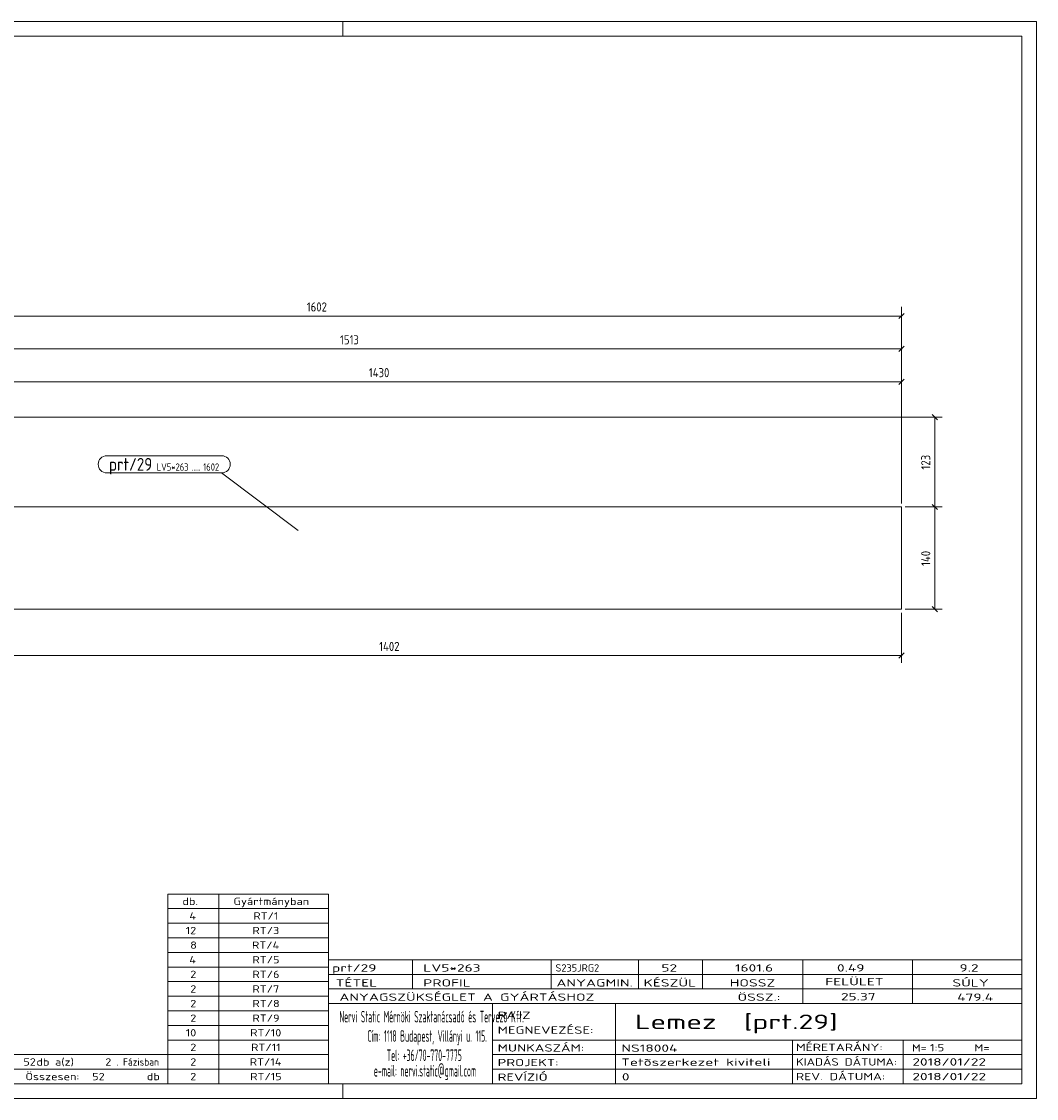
# Model space of a CAD drawing. Header units: millimetres. Extents: x 1 to 419, y 1 to 296.
# Tile 2 of 2: x 141 to 419, y 1 to 296. Entities that reach past the tile are written whole.
import ezdxf

# ---------------------------------------------------------------- set-up
doc = ezdxf.new("R2010")
doc.units = ezdxf.units.MM
doc.header["$LTSCALE"] = 0.6
doc.linetypes.add('XKITLINE00', pattern=[0])
for name, color, linetype, lineweight in [('DrawingSheet', 5, 'Continuous', 0), ('OtherObjectType', 1, 'Continuous', 0), ('Part', 2, 'Continuous', 0), ('PartMark', 3, 'Continuous', 0), ('Z-DIMENSIONS', 1, 'Continuous', 0)]:
    doc.layers.add(name, color=color, linetype=linetype, lineweight=lineweight)
doc.styles.add('ISOCPEUR', font='ISOCPEUR.TTF')

msp = doc.modelspace()

# ---------------------------------------------------------------- linework, layer by layer
at = {"layer": 'DrawingSheet', "color": 2, "linetype": 'XKITLINE00', "lineweight": 0}
for p, q in [((419, 296), (1, 296)), ((229, 292), (229, 296)), ((419, 1), (419, 296)), ((229, 1), (229, 5)), ((1, 1), (419, 1))]:
    msp.add_line(p, q, dxfattribs=at)
at = {"layer": 'DrawingSheet', "color": 3, "linetype": 'XKITLINE00', "lineweight": 0}
for p, q in [((415, 292), (5, 292)), ((415, 5), (415, 292)), ((5, 5), (415, 5))]:
    msp.add_line(p, q, dxfattribs=at)
at = {"layer": 'OtherObjectType', "color": 7, "linetype": 'XKITLINE00', "lineweight": 0}
for p, q in [((181, 57), (225, 57)), ((181, 53), (181, 57)), ((195, 53), (195, 57)), ((225, 53), (225, 57)), ((181, 53), (225, 53)), ((181, 49), (181, 53)), ((195, 49), (195, 53)), ((225, 49), (225, 53)), ((181, 49), (225, 49)), ((181, 45), (181, 49)), ((195, 45), (195, 49)), ((225, 45), (225, 49)), ((181, 45), (225, 45)), ((181, 41), (181, 45)), ((195, 41), (195, 45)), ((225, 41), (225, 45)), ((181, 41), (225, 41)), ((181, 37), (181, 41)), ((195, 37), (195, 41)), ((225, 37), (225, 41)), ((225, 39), (415, 39)), ((225, 39), (225, 35)), ((225, 39), (415, 39)), ((248, 35), (248, 39)), ((286, 35), (286, 39)), ((310, 35), (310, 39)), ((327.5, 35), (327.5, 39)), ((355, 35), (355, 39)), ((385, 35), (385, 39)), ((415, 35), (415, 39)), ((181, 37), (225, 37)), ((181, 33), (181, 37)), ((195, 33), (195, 37)), ((225, 33), (225, 37)), ((181, 33), (225, 33)), ((181, 29), (181, 33)), ((195, 29), (195, 33)), ((225, 35), (415, 35)), ((225, 35), (225, 5)), ((225, 35), (415, 35)), ((225, 29), (225, 33)), ((248, 31), (248, 35)), ((286, 31), (286, 35)), ((310, 31), (310, 35)), ((327.5, 31), (327.5, 35)), ((355, 31), (355, 35)), ((385, 31), (385, 35)), ((415, 31), (415, 35)), ((225, 31), (415, 31)), ((355, 27), (355, 31)), ((385, 27), (385, 31)), ((415, 27), (415, 31)), ((181, 29), (225, 29)), ((181, 25), (181, 29)), ((195, 25), (195, 29)), ((225, 25), (225, 29)), ((225, 27), (415, 27)), ((270, 21), (270, 27)), ((303.7, 17), (303.7, 27)), ((415, 21), (415, 27)), ((181, 25), (225, 25)), ((181, 21), (181, 25)), ((195, 21), (195, 25)), ((225, 21), (225, 25)), ((181, 21), (225, 21)), ((181, 17), (181, 21)), ((195, 17), (195, 21)), ((225, 17), (225, 21)), ((270, 21), (270, 5)), ((415, 17), (415, 21)), ((181, 17), (225, 17)), ((181, 13), (181, 17)), ((195, 13), (195, 17)), ((225, 13), (225, 17)), ((270, 17), (415, 17)), ((303.7, 5), (303.7, 17)), ((352.16, 13), (352.16, 17)), ((382.5, 5), (382.5, 17)), ((415, 13), (415, 17)), ((137, 13), (181, 13)), ((137, 13), (181, 13)), ((181, 9), (181, 13)), ((181, 13), (225, 13)), ((181, 9), (181, 13)), ((195, 9), (195, 13)), ((225, 9), (225, 13)), ((270, 13), (415, 13)), ((352.16, 5), (352.16, 13)), ((415, 9), (415, 13)), ((137, 9), (181, 9)), ((137, 9), (181, 9)), ((181, 9), (181, 5)), ((181, 9), (225, 9)), ((181, 5), (181, 9)), ((195, 5), (195, 9)), ((225, 5), (225, 9)), ((270, 9), (415, 9)), ((415, 5), (415, 9)), ((181, 5), (137, 5)), ((181, 5), (225, 5)), ((225, 5), (415, 5)), ((262.5, 5), (415, 5))]:
    msp.add_line(p, q, dxfattribs=at)
at = {"layer": 'Part', "color": 2, "linetype": 'XKITLINE00', "lineweight": 0}
for p, q in [((382.03, 163.02), (95.95, 163.02)), ((382.03, 135.02), (382.03, 163.02)), ((71.65, 135.02), (382.03, 135.02))]:
    msp.add_line(p, q, dxfattribs=at)
at = {"layer": 'PartMark', "color": 7, "linetype": 'XKITLINE00', "lineweight": 0}
for p, q in [((164.28, 177.06), (195.75, 177.06)), ((164.28, 172.36), (195.75, 172.36)), ((216.72, 156.61), (195.75, 172.36))]:
    msp.add_line(p, q, dxfattribs=at)
for centre, start, end in [((164.28, 174.71), 90, 270), ((195.75, 174.71), 270, 90)]:
    msp.add_arc(centre, 2.35, start, end, dxfattribs=at)
at = {"layer": 'Z-DIMENSIONS', "color": 7, "linetype": 'XKITLINE00', "lineweight": 0}
for p, q in [((382.74, 216.03), (381.33, 214.61)), ((382.03, 164.02), (382.03, 217.82)), ((61.71, 215.32), (382.03, 215.32)), ((382.74, 207.03), (381.33, 205.61)), ((382.03, 164.02), (382.03, 208.82)), ((79.5, 206.32), (382.03, 206.32)), ((382.74, 198.03), (381.33, 196.61)), ((382.03, 164.02), (382.03, 199.82)), ((95.95, 197.32), (382.03, 197.32)), ((90.1, 187.62), (393.16, 187.62)), ((390.45, 188.32), (391.87, 186.91)), ((391.16, 163.02), (391.16, 187.62)), ((383.03, 163.02), (393.16, 163.02)), ((383.03, 163.02), (393.16, 163.02)), ((390.45, 163.73), (391.87, 162.32)), ((390.45, 163.73), (391.87, 162.32)), ((391.16, 135.02), (391.16, 163.02)), ((390.45, 135.73), (391.87, 134.32)), ((382.03, 134.02), (382.03, 120.32)), ((383.03, 135.02), (393.16, 135.02)), ((101.59, 122.32), (382.03, 122.32)), ((382.74, 123.03), (381.33, 121.61))]:
    msp.add_line(p, q, dxfattribs=at)
at = {"layer": 'Z-DIMENSIONS', "color": 3}
for p in [(382.03, 215.32), (382.03, 206.32), (382.03, 197.32), (391.16, 187.62), (391.16, 163.02), (391.16, 163.02), (391.16, 135.02), (382.03, 122.32)]:
    msp.add_point(p, dxfattribs=at)

# ---------------------------------------------------------------- texts
at = {"layer": 'OtherObjectType', "color": 7, "style": 'ISOCPEUR'}
for s, height, width, p in [('db.', 2, 1.211571, (185, 54)), ('Gyártmányban', 2, 1.211571, (199, 54)), ('4', 2, 1.211571, (186.9, 50)), ('RT/1', 2, 1.211571, (204.43, 50)), ('12', 2, 1.211571, (185.92, 46)), ('RT/3', 2, 1.211571, (204.18, 46)), ('8', 2, 1.211571, (187.14, 42)), ('RT/4', 2, 1.211571, (204.06, 42)), ('4', 2, 1.211571, (186.9, 38)), ('RT/5', 2, 1.211571, (204.18, 38)), ('2', 2, 1.211571, (187.14, 34)), ('RT/6', 2, 1.211571, (204.18, 34)), ('prt/29', 2, 1.525501, (226, 35.76)), ('LV5*263', 2, 1.525501, (251, 35.76)), ('S235JRG2', 2, 1.02, (287.22, 35.76)), ('52', 2, 1.525501, (316.24, 35.76)), ('1601.6', 2, 1.525501, (336.39, 35.76)), ('0.49', 2, 1.525501, (364.35, 35.76)), ('9.2', 2, 1.525501, (397.91, 35.76)), ('TÉTEL', 2, 1.525501, (227, 31.66)), ('PROFIL', 2, 1.525501, (250.96, 31.66)), ('ANYAGMIN.', 2, 1.525501, (287.47, 31.66)), ('KÉSZÜL', 2, 1.525501, (311.37, 31.66)), ('HOSSZ', 2, 1.525501, (334.96, 31.66)), ('FELÜLET', 2, 1.525501, (361.13, 32)), ('SÚLY', 2, 1.525501, (395.96, 31.66)), ('2', 2, 1.211571, (187.14, 30)), ('RT/7', 2, 1.211571, (204.18, 30)), ('ANYAGSZÜKSÉGLET A GYÁRTÁSHOZ', 2, 1.525501, (228, 27.75)), ('ÖSSZ.:', 2, 1.525501, (337.1, 27.75)), ('25.37', 2, 1.525501, (365.43, 27.88)), ('479.4', 2, 1.525501, (397.28, 27.75)), ('2', 2, 1.211571, (187.14, 26)), ('RT/8', 2, 1.211571, (204.18, 26)), ('2', 2, 1.211571, (187.14, 22)), ('RT/9', 2, 1.211571, (204.18, 22)), ('Nervi Static Mérnöki\xa0Szaktanácsadó\xa0és\xa0Tervezõ Kft.', 3.1765, 0.403093, (228, 21.82)), ('RAJZ', 2, 1.445, (271.38, 22.78)), ('Lemez  [prt.29]', 4, 1.474651, (309, 20)), ('MEGNEVEZÉSE:', 2, 1.445, (271.38, 18.72)), ('10', 2, 1.211571, (185.92, 18)), ('RT/10', 2, 1.211571, (203.57, 18)), ('Cím:\xa01118 Budapest, Villányi u. 115.', 3.1765, 0.403093, (235.69, 16.53)), ('2', 2, 1.211571, (187.14, 14)), ('RT/11', 2, 1.211571, (203.82, 14)), ('MUNKASZÁM:', 2, 1.445, (271.38, 13.84)), ('NS18004', 2, 1.525501, (305.28, 13.78)), ('MÉRETARÁNY:', 2, 1.36, (353.1, 14)), ('M=', 2, 1.211571, (384.91, 13.84)), ('1:5', 2, 1.275, (389.79, 13.9)), ('M=', 2, 1.275, (401.95, 13.87)), ('52', 2, 1.211571, (141.43, 10)), ('db a(z)', 2, 1.211571, (145, 10)), ('2', 2, 1.211571, (163.86, 10)), ('. Fázisban', 2, 0.935, (167, 10)), ('2', 2, 1.211571, (187.14, 10)), ('RT/14', 2, 1.211571, (203.45, 10)), ('Tel:\xa0+36/70-770-7775', 3.1765, 0.403093, (240.97, 11.24)), ('PROJEKT:', 2, 1.445, (271.38, 9.84)), ('Tetõszerkezet kiviteli ', 2, 1.525501, (305.2, 9.94)), ('KIADÁS DÁTUMA:', 2, 1.275, (353.1, 10)), ('2018/01/22', 2, 1.525501, (385, 10)), ('e-mail:\xa0nervi.static@gmail.com', 3.1765, 0.403093, (237.45, 7)), ('Összesen:            db', 2, 1.211571, (142, 6)), ('52', 2, 1.211571, (160.29, 6)), ('2', 2, 1.211571, (187.14, 6)), ('RT/15', 2, 1.211571, (203.57, 6)), ('REVÍZIÓ', 2, 1.445, (271.38, 5.84)), ('0', 2, 1.525501, (305.41, 5.92)), ('REV. DÁTUMA:', 2, 1.36, (353.1, 6)), ('2018/01/22', 2, 1.525501, (385, 6))]:
    msp.add_text(s, height=height, dxfattribs=dict(at, width=width)).set_placement(p)
at = {"layer": 'PartMark', "color": 3, "style": 'ISOCPEUR', "width": 0.85}
msp.add_text('prt/29', height=3.5, dxfattribs=at).set_placement((164.88, 172.96))
at = {"layer": 'PartMark', "color": 4, "style": 'ISOCPEUR', "width": 0.85}
for s, p in [('LV5*263', (177.97, 172.96)), ('1602', (190.68, 172.96)), ('.....', (187.5, 172.96))]:
    msp.add_text(s, height=2, dxfattribs=at).set_placement(p)
at = {"layer": 'Z-DIMENSIONS', "color": 3, "style": 'ISOCPEUR', "width": 0.85}
for s, p in [('1602', (219.08, 216.57)), ('1513', (228.19, 207.57)), ('1430', (236.09, 198.57)), ('1402', (238.91, 123.57))]:
    msp.add_text(s, height=2.5, dxfattribs=at).set_placement(p)
for s, p in [('123', (389.91, 173.28)), ('140', (389.91, 146.88))]:
    msp.add_text(s, height=2.5, rotation=90.0002, dxfattribs=at).set_placement(p)

doc.saveas('drawing.dxf')
